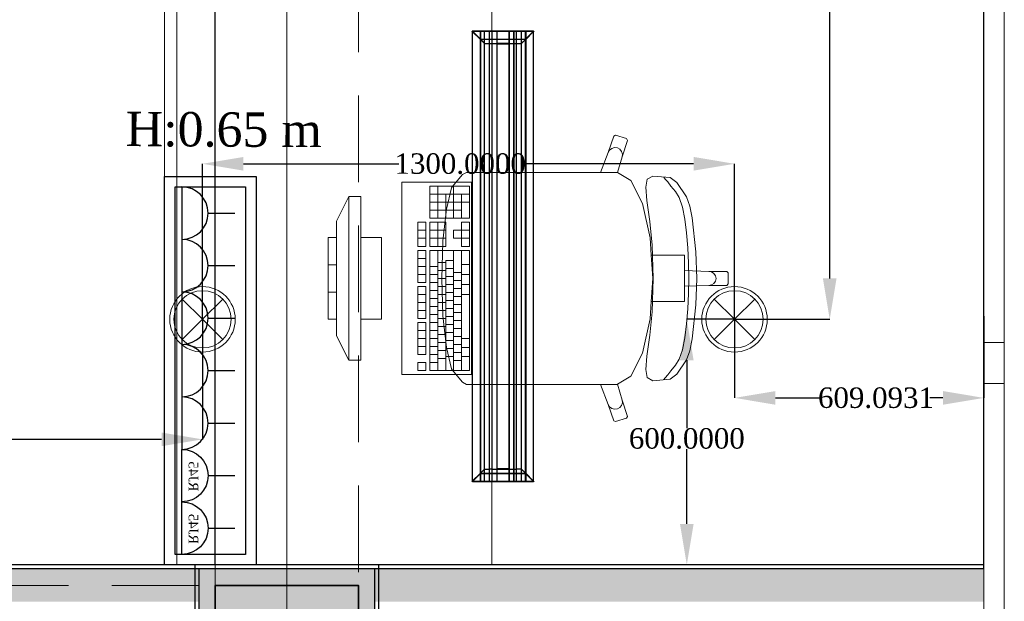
# Model space of a CAD drawing. Header units: millimetres. Extents: x 0 to 88385, y 0 to 41127.
# Tile 216 of 244: x 84579 to 86985, y 26799 to 28220. Entities that reach past the tile are written whole.
import ezdxf
from ezdxf.enums import TextEntityAlignment as Align

# ---------------------------------------------------------------- set-up
doc = ezdxf.new("R2010")
doc.units = ezdxf.units.MM
doc.header["$MEASUREMENT"] = 0
doc.linetypes.add('Dot & Dashed', pattern=[670.277762, 317.5, -176.388889, 0, -176.388874])
doc.linetypes.add('Hidden', pattern=[317.5, 211.666667, -105.833333])
for name, color, linetype in [('- განათება', 7, 'Continuous'), ('- მექანიკური ნაწილი', 7, 'Continuous'), ('- საშტეფცელო როზეტები', 7, 'Continuous'), ('Edges', 7, 'Continuous'), ('New_Structural - Bearing', 7, 'Continuous'), ('Structural - Bearing', 7, 'Continuous'), ('Structural - Grid', 7, 'Continuous')]:
    doc.layers.add(name, color=color, linetype=linetype)
for name, color, linetype, lineweight in [('Archicad Windows_Pen_No__1', 7, 'Continuous', 13), ('New_Interior - Furniture _Pen_No__1', 7, 'Continuous', 13), ('New_Structural - Bearing_Pen_No__1', 7, 'Continuous', 13), ('Structural - Bearing_Pen_No__1', 7, 'Continuous', 13), ('Structural - Bearing_Pen_No__20', 1, 'Continuous', 0)]:
    doc.layers.add(name, color=color, linetype=linetype, lineweight=lineweight)
for name, color, linetype, lineweight, true_color in [('New_Interior - Lamp_Pen_No__77', 7, 'Continuous', 20, 0xffeb28), ('New_Structural - Bearing_Pen_No__255', 7, 'Continuous', 13, 0xe8e8e8), ('New_Structural - Bearing_Pen_No__5', 7, 'Continuous', 25, 0x40a5ff), ('New_Structural - Bearing_Pen_No__57', 7, 'Continuous', 25, 0xdcd214), ('Structural - Bearing_Pen_No__161', 7, 'Continuous', 13, 0x6a6a6a), ('Structural - Bearing_Pen_No__28', 7, 'Continuous', 35, 0xa80f02), ('Structural - Bearing_Pen_No__81', 7, 'Continuous', 20, 0x6a6a6a), ('Structural - Grid_Pen_No__81', 7, 'Continuous', 20, 0x6a6a6a)]:
    doc.layers.add(name, color=color, linetype=linetype, lineweight=lineweight, true_color=true_color)
doc.styles.add('GENERATED_STYLE_2', font='txt')
doc.styles.get("Standard").update_dxf_attribs({"font": 'sylfaen.ttf'})
doc.dimstyles.get("Standard").update_dxf_attribs({"dimtxt": 0.18, "dimasz": 0.18, "dimexe": 0.18, "dimexo": 0.0625, "dimgap": 0.09, "dimtad": 0, "dimtih": 1, "dimtoh": 1, "dimdec": 4, "dimzin": 0, "dimdsep": 46, "dimtxsty": 'Standard', "dimcen": 0.09, "dimadec": 0, "dimazin": 0, "dimtfac": 1, "dimtdec": 4, "dimtofl": 0, "dimtmove": 0, "dimatfit": 3, "dimfxl": 1, "dimtolj": 1, "dimtzin": 0, "dimarcsym": 0})

# ---------------------------------------------------------------- blocks, each defined once
blk = doc.blocks.new('Slab_1', base_point=(2744.3, 12903.1))
at = {"layer": 'Structural - Bearing_Pen_No__1', "color": 7, "linetype": 'Continuous', "lineweight": 13, "flags": 128}
blk.add_lwpolyline([(2744.3, 12903.1), (2744.3, 39238), (-9233.8, 39238), (-16833.8, 39238), (-23183.8, 39238), (-23183.8, 32838), (-47183.8, 32838), (-47183.8, 12903.1)], close=True, dxfattribs=at)
blk = doc.blocks.new('Horizontal Multi-Sash Window_5')
at = {"layer": 'Archicad Windows_Pen_No__1', "color": 7, "linetype": 'Continuous', "lineweight": 13}
for p, q in [((-9017.5, 0), (9017.5, 0)), ((3657, 0), (5360.5, 0)), ((5360.5, -50), (5360.5, 0)), ((5360.5, 0), (5410.5, 0)), ((5410.5, 0), (5460.5, 0)), ((5460.5, 0), (5460.5, -50)), ((5460.5, 0), (7164, 0)), ((-9017.5, -50), (9017.5, -50)), ((5360.5, -50), (3657, -50)), ((5410.5, -50), (5360.5, -50)), ((5460.5, -50), (5410.5, -50)), ((7164, -50), (5460.5, -50))]:
    blk.add_line(p, q, dxfattribs=at)
blk = doc.blocks.new('Wall_6', base_point=(2744.3, 32838))
at = {"layer": 'Archicad Windows_Pen_No__1', "color": 7, "linetype": 'Continuous', "lineweight": 13, "zscale": 1000, "rotation": 89.99999999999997}
blk.add_blockref('Horizontal Multi-Sash Window_5', (2694.3, 21970.5), dxfattribs=at)
blk = doc.blocks.new('Wall_44', base_point=(-2414.8, 26788))
at = {"layer": 'New_Structural - Bearing_Pen_No__57', "linetype": 'Continuous', "lineweight": 25, "true_color": 0xdcd214}
blk.add_hatch(color=52, dxfattribs=at).paths.add_polyline_path([(-2324.8, 26878), (-2324.8, 26798), (816.2, 26798), (816.2, 26838), (1166.2, 26838), (1166.2, 26798), (2694.3, 26798), (2694.3, 26878)])
at = {"layer": 'New_Structural - Bearing_Pen_No__1', "color": 7, "linetype": 'Continuous', "lineweight": 13, "flags": 128}
for points in [[(2694.3, 26878), (2694.3, 26888)], [(2694.3, 26798), (2694.3, 26878)]]:
    blk.add_lwpolyline(points, dxfattribs=at)
at = {"layer": 'New_Structural - Bearing_Pen_No__5', "color": 161, "linetype": 'Continuous', "lineweight": 25, "true_color": 0x40a5ff}
blk.add_line((2694.3, 26878), (-2314.8, 26878), dxfattribs=at)
at = {"layer": 'New_Structural - Bearing_Pen_No__5', "color": 161, "linetype": 'Continuous', "lineweight": 25, "true_color": 0x40a5ff, "flags": 128}
blk.add_lwpolyline([(2694.3, 26888), (-2314.8, 26888)], dxfattribs=at)
blk = doc.blocks.new('Wall_157', base_point=(1166.2, 26838))
at = {"layer": 'New_Structural - Bearing_Pen_No__255', "linetype": 'Continuous', "lineweight": 13, "true_color": 0xe8e8e8}
for points in [[(1166.2, 26878), (1166.2, 26838), (1206.2, 26878)], [(1166.2, 26838), (1206.2, 26838), (1206.2, 26878)], [(1206.2, 26488), (1206.2, 26838), (1166.2, 26838), (1166.2, 26488)], [(1166.2, 26488), (1166.2, 26448), (1206.2, 26448)], [(1206.2, 26488), (1166.2, 26488), (1206.2, 26448)]]:
    blk.add_hatch(color=254, dxfattribs=at).paths.add_polyline_path(points)
at = {"layer": 'New_Structural - Bearing_Pen_No__1', "color": 7, "linetype": 'Continuous', "lineweight": 13, "flags": 128}
for points in [[(1216.2, 26888), (1206.2, 26888)], [(1216.2, 26438), (1206.2, 26438)]]:
    blk.add_lwpolyline(points, dxfattribs=at)
at = {"layer": 'New_Structural - Bearing_Pen_No__5', "color": 161, "linetype": 'Continuous', "lineweight": 25, "true_color": 0x40a5ff}
for p, q in [((1206.2, 26878), (1166.2, 26878)), ((1206.2, 26838), (1206.2, 26878)), ((1206.2, 26488), (1206.2, 26838)), ((1206.2, 26448), (1206.2, 26488)), ((1166.2, 26448), (1206.2, 26448))]:
    blk.add_line(p, q, dxfattribs=at)
at = {"layer": 'New_Structural - Bearing_Pen_No__5', "color": 161, "linetype": 'Continuous', "lineweight": 25, "true_color": 0x40a5ff, "flags": 128}
blk.add_lwpolyline([(1216.2, 26438), (1216.2, 26888)], dxfattribs=at)
blk = doc.blocks.new('Wall_159', base_point=(816.2, 26488))
at = {"layer": 'New_Structural - Bearing_Pen_No__255', "linetype": 'Continuous', "lineweight": 13, "true_color": 0xe8e8e8}
for points in [[(776.2, 26878), (816.2, 26838), (816.2, 26878)], [(776.2, 26838), (816.2, 26838), (776.2, 26878)], [(776.2, 26838), (776.2, 26488), (816.2, 26488), (816.2, 26838)]]:
    blk.add_hatch(color=254, dxfattribs=at).paths.add_polyline_path(points)
at = {"layer": 'New_Structural - Bearing_Pen_No__1', "color": 7, "linetype": 'Continuous', "lineweight": 13, "flags": 128}
blk.add_lwpolyline([(766.2, 26888), (776.2, 26888)], dxfattribs=at)
at = {"layer": 'New_Structural - Bearing_Pen_No__5', "color": 161, "linetype": 'Continuous', "lineweight": 25, "true_color": 0x40a5ff}
for p, q in [((816.2, 26878), (776.2, 26878)), ((776.2, 26878), (776.2, 26838)), ((776.2, 26838), (776.2, 26488)), ((776.2, 26488), (776.2, 26448))]:
    blk.add_line(p, q, dxfattribs=at)
at = {"layer": 'New_Structural - Bearing_Pen_No__5', "color": 161, "linetype": 'Continuous', "lineweight": 25, "true_color": 0x40a5ff, "flags": 128}
blk.add_lwpolyline([(766.2, 26888), (766.2, 26448)], dxfattribs=at)
blk = doc.blocks.new('Wall_160', base_point=(816.2, 26838))
at = {"layer": 'New_Structural - Bearing_Pen_No__255', "linetype": 'Continuous', "lineweight": 13, "true_color": 0xe8e8e8}
blk.add_hatch(color=254, dxfattribs=at).paths.add_polyline_path([(816.2, 26878), (816.2, 26838), (1166.2, 26838), (1166.2, 26878)])
at = {"layer": 'New_Structural - Bearing_Pen_No__5', "color": 161, "linetype": 'Continuous', "lineweight": 25, "true_color": 0x40a5ff}
for p, q in [((816.2, 26878), (776.2, 26878)), ((1166.2, 26878), (816.2, 26878)), ((1206.2, 26878), (1166.2, 26878))]:
    blk.add_line(p, q, dxfattribs=at)
at = {"layer": 'New_Structural - Bearing_Pen_No__5', "color": 161, "linetype": 'Continuous', "lineweight": 25, "true_color": 0x40a5ff, "flags": 128}
blk.add_lwpolyline([(1206.2, 26888), (776.2, 26888)], dxfattribs=at)
blk = doc.blocks.new('Column_38', base_point=(991.2, 26663))
at = {"layer": 'Structural - Bearing_Pen_No__161', "linetype": 'Continuous', "lineweight": 0, "true_color": 0x6a6a6a}
blk.add_hatch(color=251, dxfattribs=at).paths.add_polyline_path([(1166.2, 26488), (1166.2, 26838), (816.2, 26838), (816.2, 26488)])
at = {"layer": 'Structural - Bearing_Pen_No__20', "color": 1, "linetype": 'Continuous', "lineweight": 0}
for p, q in [((991.2, 26743), (991.2, 26918)), ((911.2, 26663), (736.2, 26663)), ((1071.2, 26663), (1246.2, 26663)), ((991.2, 26583), (991.2, 26408))]:
    blk.add_line(p, q, dxfattribs=at)
blk.add_point((991.2, 26663), dxfattribs=at)
at = {"layer": 'Structural - Bearing_Pen_No__28', "color": 14, "linetype": 'Continuous', "lineweight": 35, "true_color": 0xa80f02, "flags": 128}
blk.add_lwpolyline([(1166.2, 26488), (1166.2, 26838), (816.2, 26838), (816.2, 26488)], close=True, dxfattribs=at)
blk = doc.blocks.new('Standard grid marker_2')
at = {"layer": 'Structural - Grid_Pen_No__81', "color": 251, "linetype": 'Continuous', "lineweight": 20, "true_color": 0x6a6a6a}
blk.add_line((1000, 0), (27734.9, 0), dxfattribs=at)
at = {"layer": 'Structural - Grid_Pen_No__81', "color": 251, "lineweight": 20, "true_color": 0x6a6a6a, "style": 'GENERATED_STYLE_2'}
for tag, p in [('AC_MarkerText_1_0', (-1.5, -46.7)), ('AC_MarkerText_1_1', (28933.4, -46.7))]:
    blk.add_attdef(tag, text='', height=100, rotation=270, dxfattribs=at).set_placement(p, align=Align.TOP_CENTER)
blk = doc.blocks.new('Office Workstation Solo 27_3')
at = {"layer": 'New_Interior - Furniture _Pen_No__1', "color": 7, "linetype": 'Continuous', "lineweight": 13}
for p, q in [((-800, -420), (-800, -400)), ((-800, -400), (-600, -400)), ((-733.3, -420), (-733.3, -400)), ((-666.7, -420), (-666.7, -400)), ((-600, -400), (-600, -420)), ((-900, -450), (-840, -420)), ((-560, -420), (-840, -420)), ((-600, -420), (-800, -420)), ((-500, -450), (-560, -420)), ((-900, -480), (-900, -450)), ((-900, -450), (-500, -450)), ((-500, -450), (-500, -480)), ((-500, -480), (-900, -480)), ((-800, -530), (-800, -480)), ((-800, -480), (-600, -480)), ((-600, -480), (-600, -530)), ((-600, -530), (-800, -530)), ((-837.1, -638.5), (-837.1, -619.1)), ((-837.1, -619.1), (-778.3, -619.1)), ((-817.5, -638.5), (-817.5, -619.1)), ((-797.9, -638.5), (-797.9, -619.1)), ((-778.3, -619.1), (-778.3, -638.5)), ((-768.5, -638.5), (-768.5, -619.1)), ((-768.5, -619.1), (-690.2, -619.1)), ((-749, -638.5), (-749, -619.1)), ((-729.4, -638.5), (-729.4, -619.1)), ((-709.8, -638.5), (-709.8, -619.1)), ((-690.2, -619.1), (-690.2, -638.5)), ((-680.4, -638.5), (-680.4, -619.1)), ((-680.4, -619.1), (-602.1, -619.1)), ((-660.8, -638.5), (-660.8, -619.1)), ((-641.2, -638.5), (-641.2, -619.1)), ((-621.7, -638.5), (-621.7, -619.1)), ((-602.1, -619.1), (-602.1, -638.5)), ((-592.3, -638.5), (-592.3, -619.1)), ((-592.3, -619.1), (-514, -619.1)), ((-572.7, -638.5), (-572.7, -619.1)), ((-553.1, -638.5), (-553.1, -619.1)), ((-533.5, -638.5), (-533.5, -619.1)), ((-514, -619.1), (-514, -638.5)), ((-494.4, -638.5), (-494.4, -619.1)), ((-494.4, -619.1), (-474.8, -619.1)), ((-474.8, -619.1), (-474.8, -638.5)), ((-925.2, -745.2), (-925.2, -648.2)), ((-925.2, -648.2), (-846.9, -648.2)), ((-905.6, -745.2), (-905.6, -648.2)), ((-886, -745.2), (-886, -648.2)), ((-866.5, -725.8), (-866.5, -648.2)), ((-846.9, -648.2), (-846.9, -745.2)), ((-778.3, -638.5), (-837.1, -638.5)), ((-837.1, -687), (-837.1, -648.2)), ((-837.1, -648.2), (-778.3, -648.2)), ((-817.5, -687), (-817.5, -648.2)), ((-797.9, -687), (-797.9, -648.2)), ((-778.3, -648.2), (-778.3, -687)), ((-690.2, -638.5), (-768.5, -638.5)), ((-768.5, -745.2), (-768.5, -648.2)), ((-768.5, -648.2), (-474.8, -648.2)), ((-729.4, -667.6), (-729.4, -648.2)), ((-709.8, -667.6), (-709.8, -648.2)), ((-690.2, -667.6), (-690.2, -648.2)), ((-602.1, -638.5), (-680.4, -638.5)), ((-670.6, -667.6), (-670.6, -648.2)), ((-651, -667.6), (-651, -648.2)), ((-631.5, -667.6), (-631.5, -648.2)), ((-611.9, -667.6), (-611.9, -648.2)), ((-514, -638.5), (-592.3, -638.5)), ((-592.3, -667.6), (-592.3, -648.2)), ((-572.7, -667.6), (-572.7, -648.2)), ((-553.1, -667.6), (-553.1, -648.2)), ((-533.5, -667.6), (-533.5, -648.2)), ((-514, -667.6), (-514, -648.2)), ((-474.8, -638.5), (-494.4, -638.5)), ((-494.4, -667.6), (-494.4, -648.2)), ((-474.8, -648.2), (-474.8, -745.2)), ((-846.9, -667.6), (-925.2, -667.6)), ((-778.3, -667.6), (-837.1, -667.6)), ((-474.8, -667.6), (-768.5, -667.6)), ((-739.2, -687), (-739.2, -667.6)), ((-719.6, -687), (-719.6, -667.6)), ((-700, -687), (-700, -667.6)), ((-680.4, -687), (-680.4, -667.6)), ((-660.8, -687), (-660.8, -667.6)), ((-641.2, -687), (-641.2, -667.6)), ((-621.7, -687), (-621.7, -667.6)), ((-602.1, -687), (-602.1, -667.6)), ((-582.5, -687), (-582.5, -667.6)), ((-562.9, -687), (-562.9, -667.6)), ((-543.3, -687), (-543.3, -667.6)), ((-523.8, -687), (-523.8, -667.6)), ((-504.2, -687), (-504.2, -667.6)), ((-869.2, -688.9), (-921.1, -701.6)), ((-846.9, -687), (-905.6, -687)), ((-791.6, -680.4), (-869.2, -688.9)), ((-778.3, -687), (-837.1, -687)), ((-790.4, -680.3), (-791.6, -680.4)), ((-700, -677.3), (-790.4, -680.3)), ((-474.8, -687), (-744.1, -687)), ((-744.1, -706.4), (-744.1, -687)), ((-724.5, -706.4), (-724.5, -687)), ((-704.9, -706.4), (-704.9, -687)), ((-700, -677.3), (-609.6, -680.3)), ((-685.3, -706.4), (-685.3, -687)), ((-665.7, -706.4), (-665.7, -687)), ((-646.1, -706.4), (-646.1, -687)), ((-626.6, -706.4), (-626.6, -687)), ((-609.6, -680.3), (-608.4, -680.4)), ((-608.4, -680.4), (-530.8, -688.9)), ((-607, -706.4), (-607, -687)), ((-587.4, -706.4), (-587.4, -687)), ((-567.8, -706.4), (-567.8, -687)), ((-548.2, -706.4), (-548.2, -687)), ((-530.8, -688.9), (-478.9, -701.6)), ((-528.6, -706.4), (-528.6, -687)), ((-509.1, -706.4), (-509.1, -687)), ((-923.5, -702.6), (-953.7, -727.7)), ((-846.9, -706.4), (-925.2, -706.4)), ((-921.1, -701.6), (-923.5, -702.6)), ((-817.5, -725.8), (-817.5, -706.4)), ((-817.5, -706.4), (-797.9, -706.4)), ((-797.9, -706.4), (-797.9, -725.8)), ((-474.8, -706.4), (-768.5, -706.4)), ((-714.7, -725.8), (-714.7, -706.4)), ((-695.1, -725.8), (-695.1, -706.4)), ((-675.5, -725.8), (-675.5, -706.4)), ((-655.9, -725.8), (-655.9, -706.4)), ((-636.4, -725.8), (-636.4, -706.4)), ((-616.8, -725.8), (-616.8, -706.4)), ((-597.2, -725.8), (-597.2, -706.4)), ((-577.6, -725.8), (-577.6, -706.4)), ((-558, -725.8), (-558, -706.4)), ((-538.4, -725.8), (-538.4, -706.4)), ((-518.9, -725.8), (-518.9, -706.4)), ((-499.3, -725.8), (-499.3, -706.4)), ((-478.9, -701.6), (-476.5, -702.6)), ((-476.5, -702.6), (-446.3, -727.7)), ((-953.7, -727.7), (-958.9, -737.9)), ((-958.9, -737.9), (-958.9, -774.7)), ((-846.9, -745.2), (-925.2, -745.2)), ((-846.9, -725.8), (-905.6, -725.8)), ((-837.1, -745.2), (-837.1, -725.8)), ((-837.1, -725.8), (-817.5, -725.8)), ((-778.3, -745.2), (-837.1, -745.2)), ((-817.5, -745.2), (-817.5, -725.8)), ((-797.9, -725.8), (-817.5, -725.8)), ((-797.9, -725.8), (-778.3, -725.8)), ((-797.9, -745.2), (-797.9, -725.8)), ((-778.3, -725.8), (-778.3, -745.2)), ((-474.8, -725.8), (-768.5, -725.8)), ((-474.8, -745.2), (-768.5, -745.2)), ((-734.3, -745.2), (-734.3, -725.8)), ((-709.8, -745.2), (-709.8, -725.8)), ((-685.3, -745.2), (-685.3, -725.8)), ((-660.8, -745.2), (-660.8, -725.8)), ((-553.1, -745.2), (-553.1, -725.8)), ((-531.1, -745.2), (-531.1, -725.8)), ((-509.1, -745.2), (-509.1, -725.8)), ((-446.3, -727.7), (-441.1, -737.9)), ((-441.1, -737.9), (-441.1, -774.7)), ((-958.9, -774.7), (-958.9, -817.5)), ((-441.1, -774.7), (-441.1, -817.5)), ((-958.9, -817.5), (-958.9, -1065.6)), ((-441.1, -817.5), (-441.1, -1065.6)), ((-958.9, -1065.6), (-1007.8, -1084.2)), ((-958.9, -1106.3), (-958.9, -1065.6)), ((-441.1, -1106.3), (-441.1, -1065.6)), ((-441.1, -1065.6), (-392.2, -1084.2)), ((-1047.8, -1097.8), (-1050, -1102.2)), ((-1050, -1102.2), (-1041.6, -1129.2)), ((-1007.8, -1084.2), (-1047.8, -1097.8)), ((-1017.7, -1093.1), (-1019.6, -1099.7)), ((-1019.6, -1099.7), (-1018.8, -1106.6)), ((-1018.8, -1106.6), (-1015.5, -1112.6)), ((-1013.6, -1087.6), (-1017.7, -1093.1)), ((-1007.8, -1084.2), (-1013.6, -1087.6)), ((-997.3, -1118), (-958.7, -1106.5)), ((-958.9, -1106.3), (-958.7, -1106.5)), ((-958.7, -1106.5), (-939.2, -1139.6)), ((-441.3, -1106.5), (-460.8, -1139.6)), ((-441.1, -1106.3), (-441.3, -1106.5)), ((-402.7, -1118), (-441.3, -1106.5)), ((-392.2, -1084.2), (-386.4, -1087.6)), ((-392.2, -1084.2), (-352.2, -1097.8)), ((-386.4, -1087.6), (-382.3, -1093.1)), ((-381.2, -1106.6), (-384.5, -1112.6)), ((-382.3, -1093.1), (-380.4, -1099.7)), ((-380.4, -1099.7), (-381.2, -1106.6)), ((-350, -1102.2), (-358.4, -1129.2)), ((-352.2, -1097.8), (-350, -1102.2)), ((-1041.6, -1129.2), (-1037.3, -1131.5)), ((-1037.3, -1131.5), (-997.3, -1118)), ((-1015.5, -1112.6), (-1010.3, -1116.9)), ((-1010.3, -1116.9), (-1003.9, -1118.8)), ((-1003.9, -1118.8), (-997.3, -1118)), ((-396.1, -1118.8), (-402.7, -1118)), ((-362.7, -1131.5), (-402.7, -1118)), ((-389.7, -1116.9), (-396.1, -1118.8)), ((-384.5, -1112.6), (-389.7, -1116.9)), ((-358.4, -1129.2), (-362.7, -1131.5)), ((-939.2, -1139.6), (-883, -1167.8)), ((-460.8, -1139.6), (-517, -1167.8)), ((-922.9, -1175.7), (-942.4, -1179.4)), ((-890.3, -1178.8), (-922.9, -1175.7)), ((-839.1, -1185.7), (-890.3, -1178.8)), ((-883, -1167.8), (-799.1, -1186.6)), ((-517, -1167.8), (-600.9, -1186.6)), ((-560.9, -1185.7), (-509.7, -1178.8)), ((-509.7, -1178.8), (-477.1, -1175.7)), ((-477.1, -1175.7), (-457.6, -1179.4)), ((-942.4, -1179.4), (-950, -1193.1)), ((-950, -1193.1), (-946.2, -1235.9)), ((-781.6, -1191.3), (-839.1, -1185.7)), ((-799.1, -1186.6), (-756.8, -1189.4)), ((-700, -1194), (-781.6, -1191.3)), ((-756.8, -1189.4), (-700, -1193.2)), ((-756.8, -1189.4), (-756.8, -1235.4)), ((-643.2, -1189.4), (-700, -1193.2)), ((-700, -1194), (-618.4, -1191.3)), ((-600.9, -1186.6), (-643.2, -1189.4)), ((-643.2, -1189.4), (-643.2, -1235.4)), ((-618.4, -1191.3), (-560.9, -1185.7)), ((-457.6, -1179.4), (-450, -1193.1)), ((-450, -1193.1), (-453.8, -1235.9)), ((-942.8, -1223.4), (-947, -1220.2)), ((-935.7, -1229.5), (-942.8, -1223.4)), ((-464.3, -1229.5), (-457.2, -1223.4)), ((-457.2, -1223.4), (-453, -1220.2)), ((-946.2, -1235.9), (-934.3, -1251.5)), ((-925.5, -1236.8), (-935.7, -1229.5)), ((-912.3, -1248.7), (-925.5, -1236.8)), ((-897.4, -1257.8), (-912.3, -1248.7)), ((-756.8, -1235.4), (-756.8, -1270.9)), ((-643.2, -1235.4), (-643.2, -1270.9)), ((-502.6, -1257.8), (-487.7, -1248.7)), ((-487.7, -1248.7), (-474.5, -1236.8)), ((-474.5, -1236.8), (-464.3, -1229.5)), ((-453.8, -1235.9), (-465.7, -1251.5)), ((-934.3, -1251.5), (-899.3, -1275.3)), ((-874.4, -1265.3), (-897.4, -1257.8)), ((-845.1, -1271.1), (-874.4, -1265.3)), ((-811.3, -1275.5), (-845.1, -1271.1)), ((-756.8, -1270.9), (-719.1, -1270.9)), ((-719.1, -1270.9), (-700, -1270.9)), ((-719.1, -1270.9), (-717, -1330)), ((-680.9, -1270.9), (-700, -1270.9)), ((-680.9, -1270.9), (-683, -1330)), ((-643.2, -1270.9), (-680.9, -1270.9)), ((-588.7, -1275.5), (-554.9, -1271.1)), ((-554.9, -1271.1), (-525.6, -1265.3)), ((-525.6, -1265.3), (-502.6, -1257.8)), ((-465.7, -1251.5), (-500.7, -1275.3)), ((-899.3, -1275.3), (-876.8, -1283.9)), ((-876.8, -1283.9), (-847.6, -1289.6)), ((-847.6, -1289.6), (-764.9, -1297.9)), ((-774.6, -1278.5), (-811.3, -1275.5)), ((-736.9, -1280.3), (-774.6, -1278.5)), ((-764.9, -1297.9), (-700, -1300.5)), ((-700, -1280.8), (-736.9, -1280.3)), ((-700, -1280.8), (-663.1, -1280.3)), ((-635.1, -1297.9), (-700, -1300.5)), ((-663.1, -1280.3), (-625.4, -1278.5)), ((-552.4, -1289.6), (-635.1, -1297.9)), ((-625.4, -1278.5), (-588.7, -1275.5)), ((-523.2, -1283.9), (-552.4, -1289.6)), ((-500.7, -1275.3), (-523.2, -1283.9)), ((-717, -1330), (-715.7, -1336.8)), ((-717, -1330), (-717, -1373.8)), ((-715.7, -1336.8), (-712.1, -1342.6)), ((-712.1, -1342.6), (-706.5, -1346.4)), ((-706.5, -1346.4), (-700, -1347.8)), ((-693.5, -1346.4), (-700, -1347.8)), ((-687.9, -1342.6), (-693.5, -1346.4)), ((-684.3, -1336.8), (-687.9, -1342.6)), ((-683, -1330), (-684.3, -1336.8)), ((-683, -1330), (-683, -1373.8)), ((-717, -1373.8), (-713.6, -1377.3)), ((-713.6, -1377.3), (-700, -1377.3)), ((-686.4, -1377.3), (-700, -1377.3)), ((-683, -1373.8), (-686.4, -1377.3))]:
    blk.add_line(p, q, dxfattribs=at)
at = {"layer": 'New_Interior - Furniture _Pen_No__1', "color": 7, "linetype": 'Continuous', "lineweight": 13, "flags": 128}
for points in [[(0, 0), (-1400, 0), (-1400, -800), (0, -800)], [(-1400, 0), (-1400, -30), (0, -30), (0, 0)], [(-465, -580), (-465, -750), (-935, -750), (-935, -580)]]:
    blk.add_lwpolyline(points, close=True, dxfattribs=at)
blk = doc.blocks.new('Beam_1', base_point=(991.2, 14663))
at = {"layer": 'Structural - Bearing_Pen_No__81', "color": 251, "linetype": 'Dot & Dashed', "lineweight": 20, "true_color": 0x6a6a6a}
blk.add_line((991.2, 14663), (991.2, 39096.2), dxfattribs=at)
at = {"layer": 'Structural - Bearing_Pen_No__81', "color": 251, "linetype": 'Hidden', "lineweight": 20, "true_color": 0x6a6a6a}
for p, q in [((1166.2, 14488), (1166.2, 39096.2)), ((816.2, 26838), (816.2, 32488))]:
    blk.add_line(p, q, dxfattribs=at)
blk = doc.blocks.new('Beam_12', base_point=(-47008.8, 26663))
at = {"layer": 'Structural - Bearing_Pen_No__81', "color": 251, "linetype": 'Hidden', "lineweight": 20, "true_color": 0x6a6a6a}
blk.add_line((-4833.8, 26838), (816.2, 26838), dxfattribs=at)
blk = doc.blocks.new('- საშტეფცელო როზეტი IP22')
at = {"layer": '- საშტეფცელო როზეტები', "color": 5}
for p, q in [((8536.7, 3822.7), (8536.7, 3888.1)), ((8472.6, 3758.6), (8600.9, 3758.6))]:
    blk.add_line(p, q, dxfattribs=at)
blk.add_arc((8536.7, 3758.6), 64.1, 0, 180, dxfattribs=at)
blk = doc.blocks.new('socket')
at = {"layer": '- საშტეფცელო როზეტები', "color": 5}
for p, q in [((0, 64.1), (0, 129.5)), ((-64.1, 0), (64.1, 0))]:
    blk.add_line(p, q, dxfattribs=at)
blk.add_arc((0, 0), 64.1, 0, 180, dxfattribs=at)
at = {"layer": '- საშტეფცელო როზეტები', "color": 1, "insert": (-38.6, 40.2), "char_height": 23.657, "attachment_point": 1}
blk.add_mtext_dynamic_manual_height_columns('{\\fSylfaen|b0|i0|c0|p18;RJ45}', width=4.298, gutter_width=0.0538, heights=[0], dxfattribs=at)
blk = doc.blocks.new('lineardiffplan')
at = {"layer": 'Edges'}
for p, q in [((392.8, 274.9), (392.8, 274.6)), ((393.1, 274.9), (392.8, 274.9)), ((422.8, 244.9), (392.8, 274.9)), ((392.8, 274.6), (392.9, 274.5)), ((392.9, 125.2), (392.9, 274.5)), ((412.4, 255), (392.9, 274.5)), ((393.1, 274.9), (393.2, 274.8)), ((393.2, 274.8), (412.7, 255.3)), ((1462.8, 244.9), (1492.8, 274.9)), ((1472.9, 255.3), (1492.4, 274.8)), ((1473.2, 254.9), (1492.8, 274.5)), ((1492.4, 274.8), (1492.5, 274.9)), ((1492.8, 274.9), (1492.5, 274.9)), ((1492.8, 274.5), (1492.8, 274.9)), ((1492.8, 274.5), (1492.8, 274.5)), ((1492.8, 125.4), (1492.8, 274.5)), ((1492.8, 255.3), (392.9, 255.3)), ((392.9, 254.9), (1492.8, 254.9)), ((392.9, 244.9), (1492.8, 244.9)), ((412.4, 144.7), (412.4, 255)), ((412.8, 254.6), (412.4, 255)), ((412.7, 255.3), (413.1, 254.9)), ((412.8, 145.1), (412.8, 254.6)), ((412.8, 254.6), (422.8, 244.6)), ((413.1, 254.9), (423.1, 244.9)), ((422.8, 244.6), (422.8, 244.9)), ((422.8, 244.9), (423.1, 244.9)), ((422.8, 244.6), (422.8, 244.6)), ((422.8, 244.6), (422.8, 233.2)), ((423.1, 244.9), (423.1, 244.9)), ((1472.5, 254.9), (1462.5, 244.9)), ((1462.5, 244.9), (1462.5, 244.9)), ((1462.5, 244.9), (1462.8, 244.9)), ((1462.8, 244.9), (1462.9, 244.6)), ((1462.8, 244.5), (1462.9, 244.6)), ((1462.8, 233.2), (1462.8, 244.5)), ((1462.9, 244.6), (1472.8, 254.5)), ((1472.9, 255.3), (1472.5, 254.9)), ((1472.8, 254.5), (1473.2, 254.9)), ((1472.8, 254.5), (1472.8, 145.3)), ((1473.2, 144.9), (1473.2, 254.9)), ((392.9, 233.2), (1492.8, 233.2)), ((392.9, 233), (1492.8, 233)), ((392.9, 226.8), (1492.8, 226.8)), ((392.9, 226.5), (1492.8, 226.5)), ((422.8, 233), (422.8, 233.2)), ((422.8, 226.8), (422.8, 233)), ((422.8, 226.5), (422.8, 226.8)), ((422.8, 214.9), (422.8, 226.5)), ((1462.8, 233), (1462.8, 233.2)), ((1462.8, 226.8), (1462.8, 233)), ((1462.8, 226.5), (1462.8, 226.8)), ((1462.8, 214.9), (1462.8, 226.5)), ((392.9, 214.9), (1492.8, 214.9)), ((1492.8, 214.8), (392.9, 214.8)), ((422.4, 214.9), (422.3, 214.9)), ((422.8, 214.9), (422.4, 214.9)), ((422.8, 184.9), (422.8, 214.9)), ((423.2, 214.9), (422.8, 214.9)), ((423.2, 214.8), (422.8, 214.9)), ((423.2, 214.8), (423.2, 214.9)), ((423.2, 214.8), (423.2, 184.9)), ((1462.8, 214.9), (1462.4, 214.9)), ((1462.4, 214.9), (1462.4, 214.8)), ((1462.8, 214.9), (1462.4, 214.8)), ((1462.4, 184.9), (1462.4, 214.8)), ((1462.8, 214.9), (1462.8, 184.9)), ((1462.8, 214.9), (1463.2, 214.9)), ((1463.2, 214.9), (1463.3, 214.9)), ((1492.8, 184.9), (392.9, 184.9)), ((392.9, 173.2), (1492.8, 173.2)), ((392.9, 173), (1492.8, 173)), ((422.4, 184.9), (422.3, 184.9)), ((422.8, 184.9), (422.4, 184.9)), ((422.8, 184.9), (423.2, 184.9)), ((422.8, 173.2), (422.8, 184.9)), ((422.8, 173), (422.8, 173.2)), ((422.8, 173), (422.8, 166.8)), ((1462.4, 184.9), (1462.8, 184.9)), ((1462.8, 173.2), (1462.8, 184.9)), ((1463.2, 184.9), (1462.8, 184.9)), ((1462.8, 173), (1462.8, 173.2)), ((1462.8, 166.8), (1462.8, 173)), ((1463.2, 184.9), (1463.3, 184.9)), ((392.8, 124.9), (422.8, 154.9)), ((392.9, 166.8), (1492.8, 166.8)), ((392.9, 166.5), (1492.8, 166.5)), ((392.9, 154.9), (1492.8, 154.9)), ((1492.8, 144.9), (392.9, 144.9)), ((392.9, 125.2), (412.4, 144.7)), ((392.9, 144.5), (1492.8, 144.5)), ((412.7, 144.5), (393.2, 124.9)), ((412.8, 145.1), (412.4, 144.7)), ((412.7, 144.5), (413.1, 144.9)), ((412.8, 145.1), (422.8, 155.1)), ((423.1, 154.8), (413.1, 144.9)), ((422.8, 166.5), (422.8, 166.8)), ((422.8, 155.1), (422.8, 166.5)), ((422.8, 154.9), (422.8, 155.1)), ((422.8, 155.1), (422.8, 155.1)), ((423.1, 154.8), (422.8, 154.9)), ((423.1, 154.8), (423.1, 154.9)), ((1462.5, 154.8), (1462.4, 154.9)), ((1462.8, 154.9), (1462.5, 154.8)), ((1462.5, 154.8), (1472.4, 144.9)), ((1462.8, 166.5), (1462.8, 166.8)), ((1462.8, 155.3), (1462.8, 166.5)), ((1462.9, 155.2), (1462.8, 155.3)), ((1462.9, 155.2), (1462.8, 154.9)), ((1462.8, 154.9), (1492.8, 124.9)), ((1472.8, 145.3), (1462.9, 155.2)), ((1472.4, 144.9), (1472.8, 144.5)), ((1473.2, 144.9), (1472.8, 145.3)), ((1472.8, 144.5), (1492.4, 124.9)), ((1473.2, 144.9), (1492.8, 125.4)), ((392.9, 125.2), (392.8, 125.1)), ((392.8, 125.1), (392.8, 124.9)), ((392.8, 124.9), (393.1, 124.9)), ((393.2, 124.9), (393.1, 124.9)), ((1492.4, 124.9), (1492.8, 124.9)), ((1492.4, 124.9), (1492.4, 124.9)), ((1492.8, 125.3), (1492.8, 125.4)), ((1492.8, 124.9), (1492.8, 125.3))]:
    blk.add_line(p, q, dxfattribs=at)
blk.add_lwpolyline([(393.2, 274.8), (1492.8, 274.8), (1492.8, 124.9), (393.2, 124.9)], close=True, dxfattribs=at)
blk = doc.blocks.new('Recessed Spot')
at = {"layer": 'New_Interior - Lamp_Pen_No__77', "color": 2, "linetype": 'Continuous', "lineweight": 20, "true_color": 0xffeb28}
for q in [(-49.5, 49.5), (49.5, 49.5), (-49.5, -49.5), (49.5, -49.5)]:
    blk.add_line((0, 0), q, dxfattribs=at)
at = {"layer": 'New_Interior - Lamp_Pen_No__77', "color": 2, "linetype": 'Continuous', "lineweight": 20, "true_color": 0xffeb28, "flags": 128}
blk.add_lwpolyline([(80, 0, 1), (-80, 0, 1)], format="xyb", close=True, dxfattribs=at)
at = {"layer": 'New_Interior - Lamp_Pen_No__77', "color": 2, "linetype": 'Continuous', "lineweight": 20, "true_color": 0xffeb28}
blk.add_circle((0, 0), 70, dxfattribs=at)
blk = doc.blocks.new('*D1062')
at = {"layer": '- განათება', "color": 0, "lineweight": -2, "transparency": 16777216}
for p, q in [((86325.4, 27488), (86208.6, 27488)), ((86208.8, 27388), (86208.8, 27222.2)), ((86208.8, 26988), (86208.8, 27170.8)), ((86447.7, 26888), (86208.6, 26888))]:
    blk.add_line(p, q, dxfattribs=at)
at = {"layer": '- განათება', "color": 0, "transparency": 16777216}
for points in [[(86192.1, 27388), (86225.4, 27388), (86208.8, 27488)], [(86192.1, 26988), (86225.4, 26988), (86208.8, 26888)]]:
    blk.add_solid(points, dxfattribs=at)
at = {"layer": 'Defpoints', "color": 0, "transparency": 16777216}
for p in [(86208.8, 27488), (86325.5, 27488), (86447.7, 26888)]:
    blk.add_point(p, dxfattribs=at)
at = {"layer": '- განათება', "color": 0, "transparency": 16777216, "insert": (86208.8, 27196.5), "char_height": 50, "attachment_point": 5}
blk.add_mtext('\\A1;{\\fSylfaen|b0|i0|c0|p18;600.0000}', dxfattribs=at)
blk = doc.blocks.new('*D1063')
at = {"layer": '- განათება', "color": 0, "lineweight": -2, "transparency": 16777216}
for p, q in [((86325.5, 27487.9), (86325.5, 27295.8)), ((86934.6, 27495.9), (86934.6, 27295.8)), ((86425.5, 27296), (86539.8, 27296)), ((86834.6, 27296), (86802.2, 27296))]:
    blk.add_line(p, q, dxfattribs=at)
at = {"layer": '- განათება', "color": 0, "transparency": 16777216}
for points in [[(86425.5, 27312.7), (86425.5, 27279.3), (86325.5, 27296)], [(86834.6, 27312.7), (86834.6, 27279.3), (86934.6, 27296)]]:
    blk.add_solid(points, dxfattribs=at)
at = {"layer": 'Defpoints', "color": 0, "transparency": 16777216}
for p in [(86325.5, 27488), (86934.6, 27496), (86325.5, 27296)]:
    blk.add_point(p, dxfattribs=at)
at = {"layer": '- განათება', "color": 0, "transparency": 16777216, "insert": (86671, 27296), "char_height": 50, "attachment_point": 5}
blk.add_mtext('\\A1;{\\fSylfaen|b0|i0|c0|p18;609.0931}', dxfattribs=at)
blk = doc.blocks.new('*D1065')
at = {"layer": '- განათება', "color": 0, "lineweight": -2, "transparency": 16777216}
for p, q in [((86325.5, 29022.2), (86558.2, 29022.2)), ((86558, 28922.2), (86558, 28349.6)), ((86558, 27588), (86558, 28298.4)), ((86325.5, 27488), (86558.2, 27488))]:
    blk.add_line(p, q, dxfattribs=at)
at = {"layer": '- განათება', "color": 0, "transparency": 16777216}
for points in [[(86541.3, 28922.2), (86574.7, 28922.2), (86558, 29022.2)], [(86541.3, 27588), (86574.7, 27588), (86558, 27488)]]:
    blk.add_solid(points, dxfattribs=at)
at = {"layer": 'Defpoints', "color": 0, "transparency": 16777216}
for p in [(86325.5, 29022.2), (86325.5, 27488), (86558, 27488)]:
    blk.add_point(p, dxfattribs=at)
at = {"layer": '- განათება', "color": 0, "transparency": 16777216, "insert": (86558, 28324), "char_height": 50, "attachment_point": 5}
blk.add_mtext('\\A1;{\\fSylfaen|b0|i0|c0|p18;1534.2511}', dxfattribs=at)
blk = doc.blocks.new('*D1069')
at = {"layer": '- განათება', "color": 0, "lineweight": -2, "transparency": 16777216}
for p, q in [((83725.5, 27487.9), (83725.5, 27194.6)), ((85025.5, 27487.9), (85025.5, 27194.6)), ((83825.5, 27194.7), (84205.5, 27194.7)), ((84925.5, 27194.7), (84504.7, 27194.7))]:
    blk.add_line(p, q, dxfattribs=at)
at = {"layer": '- განათება', "color": 0, "transparency": 16777216}
for points in [[(83825.5, 27211.4), (83825.5, 27178.1), (83725.5, 27194.7)], [(84925.5, 27211.4), (84925.5, 27178.1), (85025.5, 27194.7)]]:
    blk.add_solid(points, dxfattribs=at)
at = {"layer": 'Defpoints', "color": 0, "transparency": 16777216}
for p in [(83725.5, 27488), (85025.5, 27488), (83725.5, 27194.7)]:
    blk.add_point(p, dxfattribs=at)
at = {"layer": '- განათება', "color": 0, "transparency": 16777216, "insert": (84355.1, 27194.7), "char_height": 50, "attachment_point": 5}
blk.add_mtext('\\A1;{\\fSylfaen|b0|i0|c0|p18;1300.0000}', dxfattribs=at)
blk = doc.blocks.new('*D1071')
at = {"layer": '- განათება', "color": 0, "lineweight": -2, "transparency": 16777216}
for p, q in [((85025.5, 27488), (85025.5, 27868.2)), ((85125.5, 27868), (85505.5, 27868)), ((86225.5, 27868), (85804.7, 27868)), ((86325.5, 27488), (86325.5, 27868.2))]:
    blk.add_line(p, q, dxfattribs=at)
at = {"layer": '- განათება', "color": 0, "transparency": 16777216}
for points in [[(85125.5, 27884.7), (85125.5, 27851.3), (85025.5, 27868)], [(86225.5, 27884.7), (86225.5, 27851.3), (86325.5, 27868)]]:
    blk.add_solid(points, dxfattribs=at)
at = {"layer": 'Defpoints', "color": 0, "transparency": 16777216}
for p in [(85025.5, 27868), (85025.5, 27488), (86325.5, 27488)]:
    blk.add_point(p, dxfattribs=at)
at = {"layer": '- განათება', "color": 0, "transparency": 16777216, "insert": (85655.1, 27868), "char_height": 50, "attachment_point": 5}
blk.add_mtext('\\A1;{\\fSylfaen|b0|i0|c0|p18;1300.0000}', dxfattribs=at)
blk = doc.blocks.new('*D1372')
at = {"layer": '- საშტეფცელო როზეტები', "color": 0, "lineweight": -2, "transparency": 16777216}
for p, q in [((85056.5, 26888), (85056.5, 28493.2)), ((85156.5, 28493), (85866.6, 28493)), ((86834.6, 28493), (86165.4, 28493)), ((86934.6, 26878), (86934.6, 28493.2))]:
    blk.add_line(p, q, dxfattribs=at)
at = {"layer": '- საშტეფცელო როზეტები', "color": 0, "transparency": 16777216}
for points in [[(85156.5, 28509.7), (85156.5, 28476.3), (85056.5, 28493)], [(86834.6, 28509.7), (86834.6, 28476.3), (86934.6, 28493)]]:
    blk.add_solid(points, dxfattribs=at)
at = {"layer": 'Defpoints', "color": 0, "transparency": 16777216}
for p in [(86934.6, 28493), (85056.5, 26888), (86934.6, 26878)]:
    blk.add_point(p, dxfattribs=at)
at = {"layer": '- საშტეფცელო როზეტები', "color": 0, "transparency": 16777216, "insert": (86016, 28493), "char_height": 50, "attachment_point": 5}
blk.add_mtext('\\A1;{\\fSylfaen|b0|i0|c0|p18;1878.0723}', dxfattribs=at)

msp = doc.modelspace()

# ---------------------------------------------------------------- linework, layer by layer
at = {"layer": '- საშტეფცელო როზეტები', "color": 5}
for points in [[(85156.56549, 27837.23078), (85156.56549, 26887.98097), (84932.62718, 26887.98097), (84932.62718, 27837.23078)], [(85130.87491, 27811.54021), (85130.87491, 26913.67155), (84958.31775, 26913.67155), (84958.31775, 27811.54021)]]:
    msp.add_lwpolyline(points, close=True, dxfattribs=at)

# ---------------------------------------------------------------- block references
at = {"layer": '- განათება', "color": 2, "linetype": 'Continuous', "lineweight": 20, "true_color": 0xffeb28, "zscale": 1000}
for p in [(85025.48505, 27487.98097), (86325.48505, 27487.98097)]:
    msp.add_blockref('Recessed Spot', p, dxfattribs=at)
at = {"layer": '- მექანიკური ნაწილი', "xscale": -1, "rotation": 270}
msp.add_blockref('lineardiffplan', (85559.79546, 26699.10936), dxfattribs=at)
at = {"layer": '- საშტეფცელო როზეტები', "rotation": 270}
for p in [(81216.40504, 36284.14833), (81216.40504, 36155.88138), (81216.40504, 36027.61443), (81216.40504, 35899.34748), (81216.40504, 35771.08052)]:
    msp.add_blockref('- საშტეფცელო როზეტი IP22', p, dxfattribs=at)
at = {"layer": '- საშტეფცელო როზეტები', "xscale": -1, "rotation": 270}
for p in [(84974.96202, 27106.07197), (84974.96202, 26977.80502)]:
    msp.add_blockref('socket', p, dxfattribs=at)
at = {"layer": 'New_Interior - Furniture _Pen_No__1', "color": 7, "linetype": 'Continuous', "lineweight": 13, "xscale": -1, "zscale": 1000, "rotation": 90}
msp.add_blockref('Office Workstation Solo 27_3', (84932.62718, 26887.98097), dxfattribs=at)
at = {"layer": 'New_Structural - Bearing', "color": 7, "lineweight": 35}
for name, p in [('Wall_44', (81825.48505, 26787.98097)), ('Wall_159', (85056.5059, 26487.98097)), ('Wall_160', (85056.5059, 26837.98097)), ('Wall_157', (85406.5059, 26837.98097))]:
    msp.add_blockref(name, p, dxfattribs=at)
at = {"layer": 'Structural - Bearing', "color": 7, "linetype": 'Continuous', "lineweight": 13}
msp.add_blockref('Slab_1', (86984.57817, 12903.05519), dxfattribs=at)
at = {"layer": 'Structural - Bearing', "color": 251, "lineweight": 20, "true_color": 0x6a6a6a}
for name, p in [('Beam_1', (85231.5059, 14662.98097)), ('Beam_12', (37231.5059, 26662.98097))]:
    msp.add_blockref(name, p, dxfattribs=at)
at = {"layer": 'Structural - Bearing', "color": 7, "lineweight": 35}
msp.add_blockref('Wall_6', (86984.57817, 32837.98097), dxfattribs=at)
at = {"layer": 'Structural - Bearing', "color": 14, "lineweight": 35, "true_color": 0xa80f02}
msp.add_blockref('Column_38', (85231.5059, 26662.98097), dxfattribs=at)
at = {"layer": 'Structural - Grid', "color": 8, "linetype": 'Continuous', "lineweight": 15, "zscale": 1000, "rotation": 90}
msp.add_blockref('Standard grid marker_2', (85231.5059, 11703.05519), dxfattribs=at)

# ---------------------------------------------------------------- texts
at = {"layer": '- საშტეფცელო როზეტები', "color": 5, "insert": (85317.12457, 27992.61556), "char_height": 83.9644685, "attachment_point": 3, "rotation": 359.68932566}
msp.add_mtext_dynamic_manual_height_columns('{\\fSylfaen|b0|i0|c0|p18;H:0.65 m}', width=710.9466492, gutter_width=1.70068, heights=[0], dxfattribs=at)

# ---------------------------------------------------------------- dimensions: what is measured, and where the dimension line sits
at = {"layer": '- განათება', "color": 1}
for base, p1, p2, angle, picture, middle in [((86558, 27487.98097), (86325.48505, 29022.2321), (86325.48505, 27487.98097), 270, '*D1065', (86558, 28324)), ((85025.48505, 27868), (86325.48505, 27487.98097), (85025.48505, 27487.98097), 180, '*D1071', (85655.11503, 27868)), ((83725.48505, 27194.74887), (85025.48505, 27487.98097), (83725.48505, 27487.98097), 180, '*D1069', (84355.11503, 27194.74887)), ((86208.75008, 27487.98097), (86447.71939, 26887.98097), (86325.48505, 27487.98097), 90, '*D1062', (86208.75008, 27196.5)), ((86325.48505, 27296), (86934.57817, 27496), (86325.48505, 27487.98097), 180, '*D1063', (86671, 27296))]:
    dim = msp.add_linear_dim(base=base, p1=p1, p2=p2, angle=angle, text='{\\fSylfaen|b0|i0|c0|p18;<>}', dimstyle='Standard', override={"dimtxt": 50, "dimasz": 100}, dxfattribs=at)
    dim.commit()
    dim.dimension.update_dxf_attribs({"geometry": picture, "text_midpoint": middle, "dimtype": 160})
at = {"layer": '- საშტეფცელო როზეტები', "color": 1}
dim = msp.add_linear_dim(base=(86934.57817, 28493), p1=(85056.5059, 26887.98097), p2=(86934.57817, 26877.98097), text='{\\fSylfaen|b0|i0|c0|p18;<>}', dimstyle='Standard', override={"dimtxt": 50, "dimasz": 100}, dxfattribs=at)
dim.commit()
dim.dimension.update_dxf_attribs({"geometry": '*D1372', "text_midpoint": (86016, 28493), "dimtype": 160})

doc.saveas('drawing.dxf')
